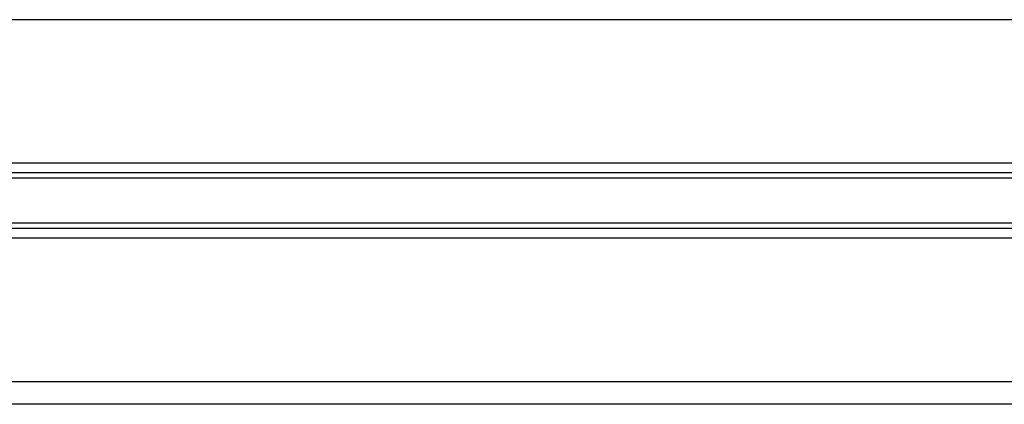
# Model space of a CAD drawing. Header units: millimetres. Extents: x 0 to 420, y 0 to 297.
# Tile 83 of 115: x 297.64 to 303.07, y 203.63 to 205.75. Entities that reach past the tile are written whole.
import ezdxf

# ---------------------------------------------------------------- set-up
doc = ezdxf.new("R2010")
doc.units = ezdxf.units.MM

msp = doc.modelspace()

# ---------------------------------------------------------------- linework, layer by layer
at = {"color": 7, "linetype": 'Continuous', "lineweight": 25}
for p, q in [((326.87989, 205.74637), (292.46152, 205.74637)), ((326.87989, 204.95575), (292.46152, 204.95575)), ((324.29851, 204.90167), (295.0429, 204.90167)), ((324.29493, 204.87304), (295.04648, 204.87304)), ((324.29493, 204.62444), (295.04648, 204.62444)), ((324.29851, 204.5958), (295.0429, 204.5958)), ((326.87989, 204.54173), (292.46152, 204.54173)), ((326.87989, 203.7511), (292.46152, 203.7511)), ((322.39054, 203.6264), (296.95087, 203.6264))]:
    msp.add_line(p, q, dxfattribs=at)

doc.saveas('drawing.dxf')
